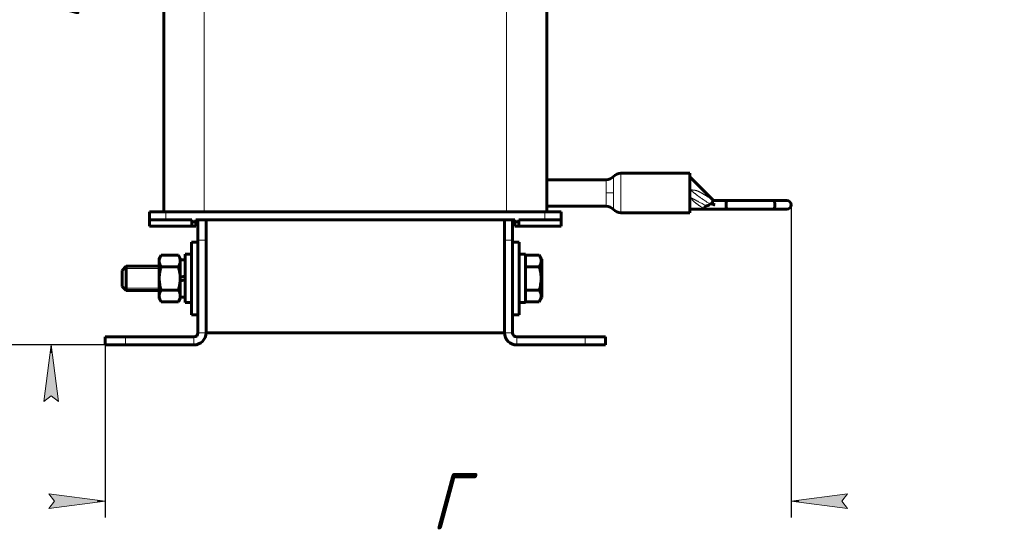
# Model space of a CAD drawing. Header units: millimetres. Extents: x 0 to 297, y 0 to 420.
# Tile 5 of 8: x 175 to 297, y 83 to 147. Entities that reach past the tile are written whole.
import ezdxf

# ---------------------------------------------------------------- set-up
doc = ezdxf.new("R2010")
doc.units = ezdxf.units.MM
doc.linetypes.add('K5LT_BASIC', pattern=[0])
doc.linetypes.add('K5LT_THIN', pattern=[0])
doc.layers.add('Системный слой', color=7, linetype='Continuous')
doc.styles.add('KDIMTEXTSTYLE', font='GOST_AU.SHX', dxfattribs={"width": 0.96, "oblique": 15, "height": 5})
doc.dimstyles.new('KDIMSTYLE (0.50)', dxfattribs={"dimtxt": 5, "dimasz": 1, "dimexe": 2, "dimexo": 0, "dimgap": 1, "dimtad": 1, "dimlfac": 2, "dimtxsty": 'KDIMTEXTSTYLE', "dimsah": 1, "dimcen": 0, "dimdle": 1, "dimadec": 0, "dimazin": 0, "dimtfac": 0.667, "dimtmove": 0, "dimatfit": 3, "dimfxl": 1, "dimtvp": 1, "dimtolj": 1, "dimtzin": 0, "dimarcsym": 0})

# ---------------------------------------------------------------- blocks, each defined once
blk = doc.blocks.new('U54')
at = {"layer": 'Системный слой', "color": 150, "linetype": 'K5LT_BASIC', "lineweight": 60, "true_color": 0x0080ff}
for p, q in [((196.27, 114.77), (196.27, 119.27)), ((196.27, 110.27), (196.27, 114.77))]:
    blk.add_line(p, q, dxfattribs=at)
blk = doc.blocks.new('U57')
at = {"layer": 'Системный слой', "color": 150, "linetype": 'K5LT_BASIC', "lineweight": 60, "true_color": 0x0080ff}
for p, q in [((258.03, 125.79), (258.02, 125.79)), ((258.04, 125.79), (258.03, 125.79)), ((258.06, 125.78), (258.04, 125.79))]:
    blk.add_line(p, q, dxfattribs=at)
blk = doc.blocks.new('U58')
at = {"layer": 'Системный слой', "color": 150, "linetype": 'K5LT_BASIC', "lineweight": 60, "true_color": 0x0080ff}
for p, q in [((258.04, 124.81), (258.02, 124.84)), ((258.06, 124.79), (258.04, 124.81)), ((258.09, 124.77), (258.06, 124.79))]:
    blk.add_line(p, q, dxfattribs=at)
blk = doc.blocks.new('U63')
at = {"layer": 'Системный слой', "color": 150, "linetype": 'K5LT_BASIC', "lineweight": 60, "true_color": 0x0080ff}
for p, q in [((258.02, 127.82), (258.02, 125.37)), ((258.02, 125.37), (258.02, 122.92))]:
    blk.add_line(p, q, dxfattribs=at)
blk = doc.blocks.new('U64')
at = {"layer": 'Системный слой', "color": 150, "linetype": 'K5LT_BASIC', "lineweight": 60, "true_color": 0x0080ff}
for p, q in [((195.47, 114.77), (195.47, 117.77)), ((195.47, 111.77), (195.47, 114.77))]:
    blk.add_line(p, q, dxfattribs=at)
blk = doc.blocks.new('U65')
at = {"layer": 'Системный слой', "color": 150, "linetype": 'K5LT_BASIC', "lineweight": 60, "true_color": 0x0080ff}
for p, q in [((237.67, 114.77), (237.67, 117.77)), ((237.67, 111.77), (237.67, 114.77))]:
    blk.add_line(p, q, dxfattribs=at)
blk = doc.blocks.new('U67')
at = {"layer": 'Системный слой', "color": 150, "linetype": 'K5LT_BASIC', "lineweight": 60, "true_color": 0x0080ff}
for p, q in [((236.87, 114.77), (236.87, 119.27)), ((236.87, 110.27), (236.87, 114.77))]:
    blk.add_line(p, q, dxfattribs=at)
blk = doc.blocks.new('U68')
at = {"layer": 'Системный слой', "color": 7, "linetype": 'K5LT_THIN', "lineweight": 18}
for p, q in [((249.48, 127.82), (249.48, 125.37)), ((249.48, 125.37), (249.48, 122.92))]:
    blk.add_line(p, q, dxfattribs=at)
blk = doc.blocks.new('KDIMARROW_01')
at = {"layer": 'Системный слой'}
blk.add_hatch(color=0, dxfattribs=at).paths.add_polyline_path([(0, 0), (-7, 0.92), (-6.3, 0), (-7, -0.92)])
at = {"layer": 'Системный слой', "color": 0, "linetype": 'K5LT_THIN', "lineweight": 18}
for p, q in [((-6.3, 0), (-7, 0.92)), ((-7, 0.92), (0, 0)), ((0, 0), (-7, -0.92)), ((-7, -0.92), (-6.3, 0)), ((0, 0), (-1, 0))]:
    blk.add_line(p, q, dxfattribs=at)

msp = doc.modelspace()

# ---------------------------------------------------------------- linework, layer by layer
at = {"layer": 'Системный слой', "color": 150, "linetype": 'K5LT_BASIC', "lineweight": 60, "true_color": 0x0080ff}
for p, q in [((192.8162, 123.024), (192.8162, 184.024)), ((240.3162, 123.024), (240.3162, 184.024)), ((240.3162, 127.024), (247.6494, 127.024)), ((249.4824, 127.824), (258.0162, 127.824)), ((258.0892, 127.3021), (260.9373, 124.4959)), ((258.0162, 125.7929), (258.0569, 125.7846)), ((240.3162, 123.724), (247.6494, 123.724)), ((258.0162, 123.374), (259.8662, 123.374)), ((259.8607, 123.3772), (259.8662, 123.374)), ((259.8662, 123.374), (262.6126, 123.374)), ((260.4383, 123.899), (260.5463, 123.9981)), ((261.0103, 124.424), (260.9503, 124.4614)), ((260.9931, 124.424), (262.6126, 124.424)), ((262.6126, 124.424), (268.3858, 124.424)), ((262.6126, 123.374), (268.3858, 123.374)), ((268.3858, 124.424), (270.0412, 124.424)), ((268.3858, 123.374), (270.0412, 123.374)), ((191.0662, 123.024), (191.0662, 122.024)), ((193.0662, 123.024), (191.0662, 123.024)), ((240.0662, 123.024), (193.0662, 123.024)), ((242.0662, 123.024), (240.0662, 123.024)), ((242.0662, 123.024), (242.0662, 122.024)), ((249.4824, 122.924), (258.0162, 122.924)), ((191.0662, 122.024), (191.0662, 121.274)), ((193.0662, 122.024), (191.0662, 122.024)), ((196.3162, 121.274), (191.0662, 121.274)), ((196.3162, 122.024), (193.0662, 122.024)), ((196.3162, 122.024), (196.3162, 121.774)), ((196.3162, 121.274), (196.3162, 121.774)), ((196.8162, 121.774), (196.3162, 121.774)), ((196.8162, 121.274), (196.3162, 121.274)), ((196.8162, 122.024), (196.8162, 121.774)), ((236.3162, 122.024), (196.8162, 122.024)), ((196.8162, 121.774), (196.8162, 121.274)), ((197.0662, 119.524), (197.0662, 122.024)), ((198.0662, 122.024), (198.0662, 119.524)), ((235.0662, 119.524), (235.0662, 122.024)), ((236.0662, 122.024), (236.0662, 119.524)), ((236.3162, 122.024), (236.3162, 121.774)), ((236.8162, 121.774), (236.3162, 121.774)), ((236.3162, 121.274), (236.3162, 121.774)), ((236.8162, 121.274), (236.3162, 121.274)), ((236.8162, 122.024), (236.8162, 121.774)), ((240.0662, 122.024), (236.8162, 122.024)), ((236.8162, 121.774), (236.8162, 121.274)), ((242.0662, 121.274), (236.8162, 121.274)), ((242.0662, 122.024), (240.0662, 122.024)), ((242.0662, 122.024), (242.0662, 121.274)), ((197.0662, 119.274), (196.2662, 119.274)), ((197.0662, 108.024), (197.0662, 119.524)), ((198.0662, 108.024), (198.0662, 119.524)), ((235.0662, 119.524), (235.0662, 108.024)), ((236.0662, 119.524), (236.0662, 108.024)), ((236.8662, 119.274), (236.0662, 119.274)), ((192.4895, 117.6607), (192.2662, 117.274)), ((192.2662, 117.274), (192.2662, 116.939)), ((194.6429, 117.6607), (192.4895, 117.6607)), ((194.8662, 117.274), (194.6429, 117.6607)), ((194.8662, 117.274), (194.8662, 116.939)), ((196.2662, 117.774), (195.4662, 117.774)), ((237.6662, 117.774), (236.8662, 117.774)), ((237.6662, 117.6607), (239.3708, 117.6607)), ((239.3708, 117.6607), (239.6662, 117.149)), ((239.6662, 112.399), (239.6662, 117.149)), ((188.1662, 116.274), (187.6662, 115.774)), ((192.2662, 116.274), (188.1662, 116.274)), ((188.1662, 113.274), (188.1662, 116.274)), ((192.2662, 116.939), (192.2662, 114.774)), ((194.6429, 116.2173), (192.4895, 116.2173)), ((195.4662, 117.099), (194.8662, 117.099)), ((194.8662, 116.939), (194.8662, 114.774)), ((237.6662, 116.2173), (239.3708, 116.2173)), ((187.6662, 113.774), (187.6662, 115.774)), ((192.2662, 114.774), (192.2662, 112.6089)), ((194.8662, 114.8883), (195.4662, 115.1066)), ((194.8662, 114.774), (194.8662, 112.6089)), ((188.1662, 113.274), (187.6662, 113.774)), ((194.8662, 114.4413), (195.4662, 114.6597)), ((192.2662, 113.274), (188.1662, 113.274)), ((192.2662, 112.6089), (192.2662, 112.274)), ((192.4895, 111.8872), (192.2662, 112.274)), ((194.6429, 113.3306), (192.4895, 113.3306)), ((194.8662, 112.274), (194.6429, 111.8872)), ((194.8662, 112.6089), (194.8662, 112.274)), ((195.4662, 112.449), (194.8662, 112.449)), ((237.6662, 113.3306), (239.3708, 113.3306)), ((239.3708, 111.8872), (239.6662, 112.399)), ((194.6429, 111.8872), (192.4895, 111.8872)), ((196.2662, 111.774), (195.4662, 111.774)), ((237.6662, 111.774), (236.8662, 111.774)), ((237.6662, 111.8872), (239.3708, 111.8872)), ((197.0662, 110.274), (196.2662, 110.274)), ((236.8662, 110.274), (236.0662, 110.274)), ((185.5662, 106.524), (185.5662, 107.524)), ((185.5662, 107.524), (188.0662, 107.524)), ((188.0662, 107.524), (196.5662, 107.524)), ((198.0662, 108.024), (235.0662, 108.024)), ((236.5662, 107.524), (245.0662, 107.524)), ((245.0662, 107.524), (247.5662, 107.524)), ((247.5662, 106.524), (247.5662, 107.524)), ((185.5662, 106.524), (188.0662, 106.524)), ((188.0662, 106.524), (196.5662, 106.524)), ((236.5662, 106.524), (245.0662, 106.524)), ((245.0662, 106.524), (247.5662, 106.524))]:
    msp.add_line(p, q, dxfattribs=at)
at = {"layer": 'Системный слой', "color": 7, "linetype": 'K5LT_THIN', "lineweight": 18}
for p, q in [((197.8162, 123.024), (197.8162, 184.024)), ((235.3162, 123.024), (235.3162, 184.024)), ((247.6494, 127.024), (247.6494, 125.374)), ((248.5659, 127.424), (248.5659, 125.374)), ((247.6494, 125.374), (248.5659, 125.374)), ((247.6494, 125.374), (247.6494, 123.724)), ((248.5659, 125.374), (248.5659, 123.324)), ((260.4383, 123.899), (261.1293, 123.899)), ((193.0662, 123.024), (193.0662, 122.024)), ((240.0662, 123.024), (240.0662, 122.024)), ((198.0662, 119.524), (197.0662, 119.524)), ((235.0662, 119.524), (236.0662, 119.524)), ((188.1662, 116.0033), (187.8956, 116.0033)), ((192.2662, 116.0033), (188.1662, 116.0033)), ((188.1662, 113.5446), (187.8956, 113.5446)), ((192.2662, 113.5446), (188.1662, 113.5446)), ((188.0662, 106.524), (188.0662, 107.524)), ((196.5662, 106.524), (196.5662, 107.524)), ((198.0662, 108.024), (197.0662, 108.024)), ((235.0662, 108.024), (236.0662, 108.024)), ((236.5662, 107.524), (236.5662, 106.524)), ((245.0662, 106.524), (245.0662, 107.524))]:
    msp.add_line(p, q, dxfattribs=at)
at = {"layer": 'Системный слой', "color": 150, "linetype": 'K5LT_BASIC', "lineweight": 60, "true_color": 0x0080ff}
for centre, radius, start, end in [((247.6494, 128.274), 1.25, 270, 317.156357), ((249.4824, 126.574), 1.25, 90, 137.156357), ((257.9138, 127.124), 0.25, 45.425221, 65.827119), ((261.1128, 124.674), 0.25, 225.425221, 270), ((261.1115, 124.674), 0.25, 225.923932, 269.999896), ((247.6494, 122.474), 1.25, 42.843643, 90), ((249.4824, 124.174), 1.25, 222.843643, 270), ((270.0412, 123.899), 0.525, 270, 90), ((196.5662, 108.024), 1.5, 270, 0), ((196.5662, 108.024), 0.5, 270, 0), ((236.5662, 108.024), 1.5, 180, 270), ((236.5662, 108.024), 0.5, 180, 270)]:
    msp.add_arc(centre, radius, start, end, dxfattribs=at)
msp.add_ellipse((262.6126, 123.899), major_axis=(0, -0.525), ratio=0.18307326, start_param=3.14159265, end_param=6.28318531, dxfattribs=at)
at = {"layer": 'Системный слой', "color": 7, "linetype": 'K5LT_THIN', "lineweight": 18}
for points, knots in [([(258.0162, 126.2981), (258.022, 126.3452), (258.0331, 126.4347), (258.0478, 126.5581), (258.0594, 126.6699), (258.0686, 126.7762), (258.0758, 126.8811), (258.0812, 126.986), (258.085, 127.0864), (258.0872, 127.1741), (258.0885, 127.2427), (258.089, 127.2832), (258.0892, 127.2995), (258.0892, 127.302), (258.0892, 127.3021)], [0, 0, 0, 0, 1.09756429, 2.14963365, 3.17181097, 4.20029663, 5.3458577, 6.63582655, 8.09362808, 9.68622672, 11.30718129, 12.99033924, 14.20011015, 15, 15, 15, 15]), ([(260.5463, 123.9981), (260.4345, 124.0658), (260.2265, 124.1961), (259.9412, 124.379), (259.7073, 124.5339), (259.5215, 124.6606), (259.3736, 124.7634), (259.2558, 124.8473), (259.1614, 124.9155), (259.0646, 124.9867), (258.9805, 125.0495), (258.9088, 125.104), (258.8664, 125.1365), (258.8228, 125.1703), (258.7703, 125.2111), (258.7055, 125.2623), (258.6402, 125.3143), (258.5792, 125.3635), (258.5215, 125.41), (258.4637, 125.4568), (258.4046, 125.504), (258.3499, 125.5472), (258.2986, 125.5868), (258.2489, 125.6246), (258.1953, 125.6645), (258.1376, 125.7065), (258.0774, 125.7498), (258.0366, 125.7786), (258.0162, 125.7929)], [0, 0, 0, 0, 3.59611443, 6.74549771, 9.31074988, 11.29187094, 12.92692372, 14.25350206, 15.27160594, 16.12522383, 17.57312972, 18.1665292, 18.62893822, 19.05918998, 19.7027001, 20.48865915, 21.32984792, 22.02547954, 22.71178552, 23.48591346, 24.26368122, 25.01999136, 25.64237008, 26.2647135, 26.91211907, 27.62062425, 28.31658456, 29, 29, 29, 29]), ([(260.9503, 124.4614), (260.8759, 124.5079), (260.736, 124.5957), (260.5422, 124.7181), (260.3804, 124.8205), (260.2483, 124.9039), (260.1368, 124.9743), (260.0333, 125.0392), (259.936, 125.0998), (259.8467, 125.1551), (259.7693, 125.2023), (259.6986, 125.245), (259.6287, 125.2868), (259.5586, 125.328), (259.4758, 125.3755), (259.4011, 125.4175), (259.3313, 125.4552), (259.283, 125.4805), (259.2384, 125.5035), (259.197, 125.524), (259.1578, 125.543), (259.1178, 125.5617), (259.0759, 125.5804), (259.0313, 125.5995), (258.9857, 125.618), (258.9368, 125.6362), (258.8869, 125.6532), (258.8363, 125.6687), (258.7895, 125.6814), (258.7459, 125.6915), (258.7066, 125.6993), (258.6706, 125.7056), (258.6367, 125.711), (258.6014, 125.716), (258.5639, 125.7201), (258.525, 125.7238), (258.4887, 125.7271), (258.4542, 125.7305), (258.4189, 125.7336), (258.3792, 125.7371), (258.334, 125.7418), (258.2841, 125.7475), (258.2276, 125.7548), (258.1685, 125.764), (258.1103, 125.774), (258.0739, 125.7812), (258.0569, 125.7846)], [0, 0, 0, 0, 3.99969476, 7.52664921, 10.41012382, 12.65011858, 14.57130297, 16.3444165, 18.12242949, 19.69710582, 21.03352235, 22.14825227, 23.36328029, 24.6398753, 25.73749009, 27.55454045, 28.40016598, 29.19839784, 29.92476857, 30.57927817, 31.19163107, 31.80236466, 32.46534108, 33.12087325, 33.81573887, 34.49607579, 35.26904204, 35.97510594, 36.65655961, 37.24412038, 37.79010334, 38.2744261, 38.71812163, 39.18108025, 39.71559015, 40.23654148, 40.75668099, 41.20151079, 41.67754381, 42.23842017, 42.88413988, 43.61346642, 44.40248649, 45.35283852, 46.231852, 47, 47, 47, 47]), ([(260.0808, 123.768), (259.9859, 123.8195), (259.8104, 123.9154), (259.5686, 124.044), (259.3653, 124.1513), (259.1957, 124.2403), (259.0598, 124.3115), (258.9545, 124.3666), (258.879, 124.4061), (258.8181, 124.438), (258.7665, 124.465), (258.7152, 124.4919), (258.6652, 124.518), (258.6122, 124.5456), (258.5578, 124.5741), (258.5013, 124.6036), (258.4456, 124.6323), (258.3909, 124.6607), (258.336, 124.6892), (258.2844, 124.7156), (258.2336, 124.7411), (258.1794, 124.768), (258.1212, 124.7969), (258.0652, 124.824), (258.0311, 124.8401), (258.0162, 124.847)], [0, 0, 0, 0, 3.52172937, 6.53742742, 9.01014649, 11.13771008, 12.92011819, 14.14546386, 15.12195492, 15.78865067, 16.46310313, 17.10250001, 17.76551616, 18.38345419, 19.12853242, 19.8505852, 20.54961254, 21.2481131, 21.93808828, 22.64303871, 23.21105966, 23.86309624, 24.69924892, 25.43172184, 26, 26, 26, 26]), ([(258.0162, 123.374), (258.0162, 123.374), (258.0171, 123.3843), (258.0208, 123.4269), (258.0264, 123.4914), (258.0341, 123.5853), (258.0443, 123.7177), (258.0557, 123.8869), (258.066, 124.0745), (258.0741, 124.2705), (258.0798, 124.4584), (258.0836, 124.6261), (258.0852, 124.7267), (258.0859, 124.7697)], [0, 0, 0, 0, 1.40759865, 2.64924926, 3.80750865, 5.09103916, 6.61477159, 8.17364898, 9.66254507, 10.97225894, 12.24952532, 13.26068231, 14, 14, 14, 14]), ([(259.8607, 123.3772), (259.7958, 123.4147), (259.6745, 123.4858), (259.5069, 123.5881), (259.3632, 123.6796), (259.2401, 123.7616), (259.1338, 123.8355), (259.0415, 123.9022), (258.959, 123.964), (258.8819, 124.0238), (258.8082, 124.0829), (258.7179, 124.1575), (258.633, 124.231), (258.5493, 124.306), (258.4793, 124.3706), (258.399, 124.447), (258.3041, 124.5403), (258.1976, 124.6493), (258.1236, 124.7283), (258.0859, 124.7697)], [0, 0, 0, 0, 2.01726219, 3.76371365, 5.21963919, 6.52846994, 7.65731818, 8.6258991, 9.50895743, 10.35784113, 11.17255021, 11.97612728, 13.42427402, 14.14873898, 14.94728768, 15.94138156, 17.08071759, 18.47407755, 20, 20, 20, 20]), ([(260.9503, 124.4614), (260.9474, 124.4662), (260.9433, 124.4748), (260.94, 124.4846), (260.9383, 124.4912), (260.9375, 124.495), (260.9374, 124.4958), (260.9373, 124.4959)], [0, 0, 0, 0, 1.81897139, 3.44704384, 4.96521419, 6.48286624, 8, 8, 8, 8])]:
    msp.add_open_spline(points, degree=3, knots=knots, dxfattribs=at)
msp.add_open_spline([(258.0569, 125.7846), (258.0532, 125.8441), (258.0449, 125.9616), (258.031, 126.133), (258.0211, 126.2438), (258.0162, 126.2981)], degree=3, dxfattribs=at)
at = {"layer": 'Системный слой', "color": 150, "linetype": 'K5LT_BASIC', "lineweight": 60, "true_color": 0x0080ff}
msp.add_open_spline([(258.0162, 124.847), (258.0392, 124.8212), (258.0625, 124.7953), (258.0859, 124.7697)], degree=3, dxfattribs=at)
for points, knots in [([(259.8607, 123.3772), (259.856, 123.38), (259.8491, 123.3874), (259.8417, 123.405), (259.8372, 123.4258), (259.8356, 123.454), (259.838, 123.4871), (259.8444, 123.5216), (259.8538, 123.555), (259.8659, 123.5868), (259.8806, 123.6169), (259.898, 123.6455), (259.9184, 123.6722), (259.9416, 123.6966), (259.9672, 123.7177), (259.9934, 123.7345), (260.0302, 123.7531), (260.0597, 123.7629), (260.0808, 123.768)], [0, 0, 0, 0, 1.8455532, 2.97574069, 4.33532692, 5.81779249, 7.29919657, 8.63317496, 9.83066656, 10.91653274, 11.94353041, 12.92332408, 13.87766007, 14.81495634, 15.72863577, 16.58154427, 17.31115631, 19, 19, 19, 19]), ([(260.0808, 123.768), (260.1043, 123.7737), (260.1528, 123.7858), (260.2219, 123.8048), (260.2742, 123.821), (260.3137, 123.8346), (260.3406, 123.8447), (260.3631, 123.8543), (260.3831, 123.8635), (260.4021, 123.8732), (260.4231, 123.8864), (260.4338, 123.8949), (260.4383, 123.899)], [0, 0, 0, 0, 2.48439951, 5.13901156, 7.35492503, 8.06194051, 9.41220688, 10.28941758, 10.54503086, 11.61567939, 12.38594994, 13, 13, 13, 13]), ([(261.1293, 123.899), (261.0925, 123.9117), (261.0348, 123.9311), (260.9547, 123.9562), (260.8889, 123.9753), (260.8257, 123.9919), (260.7708, 124.0044), (260.7294, 124.0121), (260.6979, 124.0167), (260.6735, 124.0194), (260.6516, 124.0209), (260.6326, 124.0213), (260.6159, 124.0207), (260.602, 124.0194), (260.5901, 124.0175), (260.5798, 124.0152), (260.5705, 124.0123), (260.5588, 124.0074), (260.551, 124.0024), (260.5463, 123.9981)], [0, 0, 0, 0, 3.85759977, 6.02593907, 8.32819663, 10.64771374, 12.51534475, 13.92118593, 14.84067445, 15.67639587, 16.37685106, 17.02494227, 17.56220417, 18.04031863, 18.41813058, 18.75817481, 19.08949678, 19.38908468, 20, 20, 20, 20]), ([(260.9931, 124.424), (260.9838, 124.424), (260.968, 124.4207), (260.944, 124.4083), (260.9218, 124.3915), (260.8976, 124.3668), (260.8744, 124.3359), (260.854, 124.3022), (260.8376, 124.2686), (260.8251, 124.2366), (260.8164, 124.2077), (260.8096, 124.1756), (260.8071, 124.1479), (260.8088, 124.1196), (260.812, 124.1023), (260.8173, 124.0861), (260.824, 124.0707), (260.8355, 124.0523), (260.8519, 124.0338), (260.8724, 124.0158), (260.8951, 124), (260.9219, 123.9842), (260.9512, 123.9691), (260.9874, 123.9526), (261.0358, 123.9328), (261.0841, 123.9148), (261.1176, 123.903), (261.1293, 123.899)], [0, 0, 0, 0, 2.15274858, 3.46290848, 5.02745648, 6.72170535, 8.40389698, 9.90517385, 11.23237702, 12.39434, 13.38870855, 14.17495015, 15.51020093, 15.96633725, 16.77167623, 17.11013811, 17.51208751, 18.29625051, 19.05242287, 19.70675344, 20.71520594, 21.48216237, 22.43043428, 23.59204016, 24.92938039, 26.92403878, 28, 28, 28, 28]), ([(260.9503, 124.4614), (260.9664, 124.4514), (260.9976, 124.4366), (261.0424, 124.4259), (261.0694, 124.424), (261.081, 124.424)], [0, 0, 0, 0, 2.49672648, 4.49667826, 6, 6, 6, 6]), ([(268.3858, 124.424), (268.3971, 124.424), (268.4155, 124.4192), (268.4405, 124.4016), (268.4609, 124.3795), (268.4819, 124.3477), (268.5038, 124.3025), (268.5244, 124.2424), (268.5413, 124.1726), (268.5532, 124.1022), (268.5609, 124.0334), (268.5653, 123.966), (268.5667, 123.8991), (268.5653, 123.8325), (268.5612, 123.7683), (268.5547, 123.7082), (268.5461, 123.6525), (268.535, 123.5977), (268.5197, 123.5408), (268.5001, 123.4868), (268.478, 123.4433), (268.4561, 123.4123), (268.4353, 123.392), (268.412, 123.3776), (268.3956, 123.374), (268.3858, 123.374)], [0, 0, 0, 0, 1.55964619, 2.5407568, 3.56826445, 4.59783255, 5.83953444, 7.29186572, 8.63078599, 9.84887935, 10.94478129, 11.97511432, 13, 14.01829823, 15.03520689, 16.00399301, 16.92796831, 17.87139758, 18.98914906, 20.33207912, 21.6038643, 22.6965612, 23.73042047, 24.65481355, 26, 26, 26, 26]), ([(192.4895, 117.6607), (192.4598, 117.6093), (192.4157, 117.5262), (192.3638, 117.4092), (192.3283, 117.3134), (192.302, 117.2232), (192.28, 117.1223), (192.2684, 117.0293), (192.2662, 116.962), (192.2662, 116.939)], [0, 0, 0, 0, 2.19292398, 3.51825832, 4.90426476, 6.18464535, 7.24784718, 9.05858362, 10, 10, 10, 10]), ([(194.8662, 116.939), (194.8662, 116.9833), (194.861, 117.0688), (194.8378, 117.1989), (194.8049, 117.312), (194.7461, 117.468), (194.6905, 117.5783), (194.6429, 117.6607)], [0, 0, 0, 0, 1.44740223, 2.79972062, 4.28007379, 5.18836903, 8, 8, 8, 8]), ([(239.3708, 116.2173), (239.4263, 116.3136), (239.4948, 116.4528), (239.5517, 116.6272), (239.5759, 116.7331), (239.5905, 116.834), (239.5958, 116.9353), (239.5906, 117.0455), (239.5725, 117.169), (239.5263, 117.3427), (239.4539, 117.5107), (239.3903, 117.6268), (239.3708, 117.6607)], [0, 0, 0, 0, 2.66648978, 3.81042523, 4.70044363, 5.50384401, 6.49985301, 7.39542909, 8.43653023, 9.79482315, 12.05966974, 13, 13, 13, 13]), ([(192.2662, 116.939), (192.2662, 116.8948), (192.2715, 116.8093), (192.2947, 116.6791), (192.3275, 116.5661), (192.3863, 116.41), (192.4419, 116.2998), (192.4895, 116.2173)], [0, 0, 0, 0, 1.44740223, 2.79972062, 4.28007379, 5.18836903, 8, 8, 8, 8]), ([(192.4895, 116.2173), (192.4807, 116.1868), (192.4583, 116.1072), (192.4178, 115.9533), (192.3681, 115.739), (192.3265, 115.5146), (192.2974, 115.3055), (192.2825, 115.1583), (192.2741, 115.0402), (192.2696, 114.9514), (192.2668, 114.8626), (192.2662, 114.8035), (192.2662, 114.774)], [0, 0, 0, 0, 1.43286195, 3.72544107, 7.16430976, 11.33828068, 14.00371051, 16.66914034, 18.00185526, 19.33457017, 20.66728509, 22, 22, 22, 22]), ([(194.6429, 116.2173), (194.6726, 116.2688), (194.7168, 116.3519), (194.7687, 116.4688), (194.8042, 116.5647), (194.8304, 116.6549), (194.8525, 116.7557), (194.8641, 116.8488), (194.8662, 116.916), (194.8662, 116.939)], [0, 0, 0, 0, 2.19292398, 3.51825832, 4.90426476, 6.18464535, 7.24784718, 9.05858362, 10, 10, 10, 10]), ([(194.8662, 114.774), (194.8662, 114.8142), (194.8651, 114.8949), (194.86, 115.0162), (194.8516, 115.137), (194.8371, 115.288), (194.8131, 115.4685), (194.7705, 115.7098), (194.7142, 115.9597), (194.6657, 116.1385), (194.6429, 116.2173)], [0, 0, 0, 0, 1.81846407, 3.63692813, 5.4553922, 7.27385627, 10.46569137, 13.65752648, 18.30421618, 22, 22, 22, 22]), ([(239.3708, 113.3306), (239.3902, 113.3978), (239.4372, 113.5697), (239.5093, 113.882), (239.5597, 114.1963), (239.582, 114.4389), (239.5898, 114.574), (239.5928, 114.6614), (239.594, 114.7348), (239.5942, 114.8137), (239.5924, 114.9127), (239.5869, 115.0316), (239.5745, 115.2022), (239.5457, 115.4495), (239.4944, 115.7311), (239.4325, 115.995), (239.3921, 116.1435), (239.3708, 116.2173)], [0, 0, 0, 0, 3.15229629, 8.02402693, 14.43035773, 17.47429983, 18.99627089, 20.51824194, 21.40985484, 22.30146773, 24.08469353, 25.86791932, 27.65114512, 31.79250392, 37.07252473, 40.53626237, 44, 44, 44, 44]), ([(192.2662, 114.774), (192.2662, 114.7337), (192.2673, 114.653), (192.2724, 114.5317), (192.2808, 114.4109), (192.2954, 114.26), (192.3194, 114.0794), (192.3619, 113.8381), (192.4183, 113.5882), (192.4668, 113.4094), (192.4895, 113.3306)], [0, 0, 0, 0, 1.81846407, 3.63692813, 5.4553922, 7.27385627, 10.46569137, 13.65752648, 18.30421618, 22, 22, 22, 22]), ([(194.6429, 113.3306), (194.6518, 113.3612), (194.6742, 113.4408), (194.7147, 113.5946), (194.7643, 113.8089), (194.806, 114.0334), (194.8351, 114.2424), (194.85, 114.3897), (194.8584, 114.5077), (194.8629, 114.5965), (194.8656, 114.6853), (194.8662, 114.7445), (194.8662, 114.774)], [0, 0, 0, 0, 1.43286195, 3.72544107, 7.16430976, 11.33828068, 14.00371051, 16.66914034, 18.00185526, 19.33457017, 20.66728509, 22, 22, 22, 22]), ([(192.4895, 113.3306), (192.4598, 113.2791), (192.4157, 113.1961), (192.3638, 113.0791), (192.3283, 112.9832), (192.302, 112.8931), (192.28, 112.7922), (192.2684, 112.6992), (192.2662, 112.6319), (192.2662, 112.6089)], [0, 0, 0, 0, 2.19292398, 3.51825832, 4.90426476, 6.18464535, 7.24784718, 9.05858362, 10, 10, 10, 10]), ([(192.2662, 112.6089), (192.2662, 112.5647), (192.2715, 112.4792), (192.2947, 112.349), (192.3275, 112.236), (192.3863, 112.0799), (192.4419, 111.9697), (192.4895, 111.8872)], [0, 0, 0, 0, 1.44740223, 2.79972062, 4.28007379, 5.18836903, 8, 8, 8, 8]), ([(194.8662, 112.6089), (194.8662, 112.6532), (194.861, 112.7386), (194.8378, 112.8688), (194.8049, 112.9819), (194.7461, 113.1379), (194.6905, 113.2481), (194.6429, 113.3306)], [0, 0, 0, 0, 1.44740223, 2.79972062, 4.28007379, 5.18836903, 8, 8, 8, 8]), ([(194.6429, 111.8872), (194.6726, 111.9387), (194.7168, 112.0217), (194.7687, 112.1387), (194.8042, 112.2346), (194.8304, 112.3247), (194.8525, 112.4256), (194.8641, 112.5187), (194.8662, 112.5859), (194.8662, 112.6089)], [0, 0, 0, 0, 2.19292398, 3.51825832, 4.90426476, 6.18464535, 7.24784718, 9.05858362, 10, 10, 10, 10]), ([(239.3708, 111.8872), (239.4263, 111.9835), (239.4948, 112.1227), (239.5517, 112.2971), (239.5759, 112.403), (239.5905, 112.5038), (239.5958, 112.6051), (239.5906, 112.7153), (239.5725, 112.8388), (239.5263, 113.0126), (239.4539, 113.1806), (239.3903, 113.2967), (239.3708, 113.3306)], [0, 0, 0, 0, 2.66648978, 3.81042523, 4.70044363, 5.50384401, 6.49985301, 7.39542909, 8.43653023, 9.79482315, 12.05966974, 13, 13, 13, 13])]:
    msp.add_open_spline(points, degree=3, knots=knots, dxfattribs=at)

# ---------------------------------------------------------------- block references
at = {"layer": 'Системный слой'}
for name in ['U68', 'U63', 'U57', 'U58', 'U54', 'U67', 'U64', 'U65']:
    msp.add_blockref(name, (0, 0), dxfattribs=at)

# ---------------------------------------------------------------- dimensions: what is measured, and where the dimension line sits
at = {"layer": 'Системный слой', "color": 7}
for base, p1, location, text in [((159.5997, 106.524), (204.3584, 206.524), (159.5997, 156.524), '\\H7.0;\\W0.965;\\Q15;\\H7.0;\\W0.965;\\Q15;\\Q15;В'), ((178.8662, 106.524), (198.0662, 199.024), (178.8662, 150.524), '\\H7.0;\\W0.965;\\Q15;\\H7.0;\\W0.965;\\Q15;\\Q15;В1')]:
    msp.add_linear_dim(base=base, p1=p1, p2=(185.5662, 106.524), angle=90, location=location, text=text, dimstyle='KDIMSTYLE (0.50)', override={"dimexo": 0, "dimblk1": 'KDIMARROW_01', "dimblk2": 'KDIMARROW_01', "dimse1": 0, "dimse2": 0, "dimclrt": 7, "dimtolj": 1}, dxfattribs=at).render()
msp.add_linear_dim(base=(185.5662, 87.1318), p1=(270.5662, 123.899), p2=(185.5662, 107.524), location=(228.0662, 87.1318), text='\\H7.0;\\W0.965;\\Q15;\\H7.0;\\W0.965;\\Q15;\\Q15;Г', dimstyle='KDIMSTYLE (0.50)', override={"dimexo": 0, "dimblk1": 'KDIMARROW_01', "dimblk2": 'KDIMARROW_01', "dimse1": 0, "dimse2": 0, "dimclrt": 7, "dimtolj": 1}, dxfattribs=at).render()

doc.saveas('drawing.dxf')
